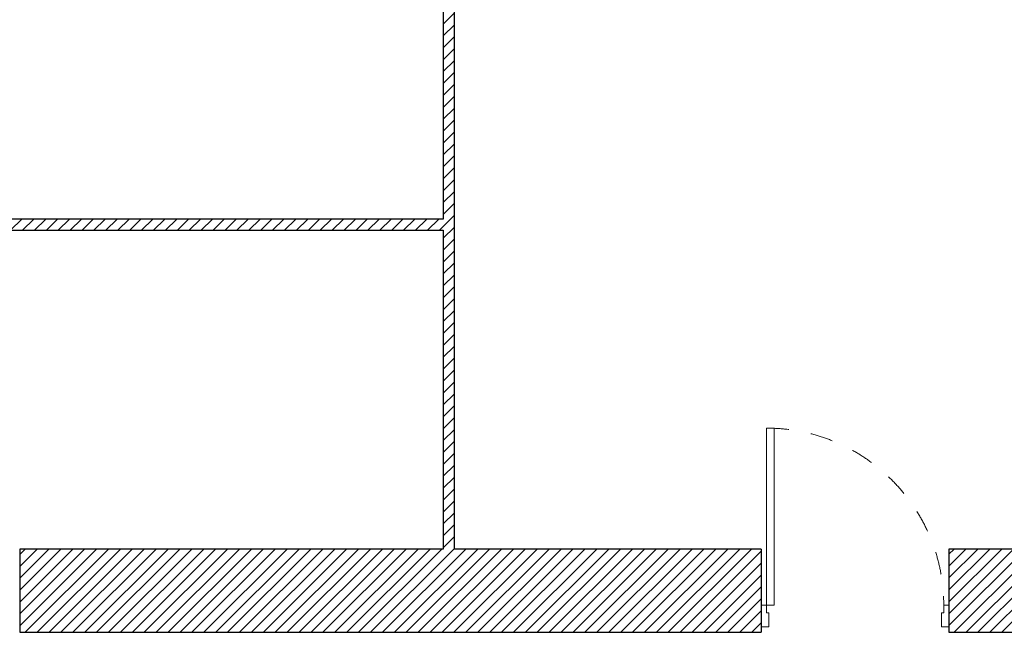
# Model space of a CAD drawing. Header units: millimetres. Extents: x 27262 to 215252, y 16288 to 306312.
# Tile 32 of 76: x 130031 to 133977, y 177639 to 180096. Entities that reach past the tile are written whole.
import ezdxf

# ---------------------------------------------------------------- set-up
doc = ezdxf.new("R2010")
doc.units = ezdxf.units.MM
doc.linetypes.add('Przerywana', pattern=[240, 120, -120])
doc.layers.add('Drzwi ArchiCAD', color=252, linetype='Continuous')
doc.layers.add('KR_INW', color=252, linetype='Continuous')
for name, color, linetype, lineweight in [('Drzwi ArchiCAD_Nr_pióra__1', 252, 'Continuous', 13), ('Drzwi ArchiCAD_Nr_pióra__27', 252, 'Continuous', 25), ('KR_INW_Nr_pióra__101', 252, 'Continuous', 5), ('KR_INW_Nr_pióra__27', 252, 'Continuous', 25)]:
    doc.layers.add(name, color=color, linetype=linetype, lineweight=lineweight)
pattern_1 = [(45, (0, 0), (-31.819804, 31.819804), [])]

# ---------------------------------------------------------------- blocks, each defined once
blk = doc.blocks.new('Drzwi 19_20')
at = {"layer": 'Drzwi ArchiCAD_Nr_pióra__1', "linetype": 'Continuous'}
for p, q in [((433.4, 0), (433.4, 946.8)), ((433.4, 946.8), (473.4, 946.8)), ((473.4, 946.8), (473.4, 0)), ((-473.4, 0), (-501.4, 0)), ((-501.4, 0), (-501.4, -115)), ((-473.4, -40), (-473.4, 0)), ((473.4, 0), (433.4, 0)), ((501.4, 0), (473.4, 0)), ((473.4, 0), (473.4, -40)), ((501.4, -115), (501.4, 0)), ((-461.4, -40), (-473.4, -40)), ((-461.4, -115), (-461.4, -40)), ((473.4, -40), (461.4, -40)), ((461.4, -40), (461.4, -115)), ((-501.4, -115), (-461.4, -115)), ((461.4, -115), (501.4, -115))]:
    blk.add_line(p, q, dxfattribs=at)
at = {"layer": 'Drzwi ArchiCAD_Nr_pióra__1', "linetype": 'Przerywana'}
blk.add_arc((473.4, 0), 946.8, 90, 180, dxfattribs=at)
at = {"layer": 'Drzwi ArchiCAD_Nr_pióra__27', "linetype": 'Continuous'}
for p, q in [((-501.4, 0), (-501.4, -115)), ((501.4, 0), (501.4, -115))]:
    blk.add_line(p, q, dxfattribs=at)
blk = doc.blocks.new('Ściana_44', base_point=(205241.5, 115154.1))
at = {"layer": 'KR_INW_Nr_pióra__101', "linetype": 'Continuous'}
h = blk.add_hatch(dxfattribs=at)
h.set_pattern_fill('CEGŁA_LICÓWKA', color=256, style=0, pattern_type=2)
h.set_pattern_definition(pattern_1)
h.paths.add_polyline_path([(193683.2, 115299.1), (193683.2, 115184.1), (193683.2, 115154.1), (197646, 115154.1), (197646, 115184.1), (197646, 115299.1), (197646, 115599.1), (193683.2, 115599.1)])
h = blk.add_hatch(dxfattribs=at)
h.set_pattern_fill('CEGŁA_LICÓWKA', color=256, style=0, pattern_type=2)
h.set_pattern_definition(pattern_1)
h.paths.add_polyline_path([(200805.3, 115599.1), (198648.7, 115599.1), (198648.7, 115299.1), (198648.7, 115184.1), (198648.7, 115154.1), (200805.3, 115154.1), (200805.3, 115184.1), (200805.3, 115299.1)])
at = {"layer": 'KR_INW_Nr_pióra__27', "linetype": 'Continuous'}
for p, q in [((193683.2, 115599.1), (193683.2, 115299.1)), ((197646, 115599.1), (197646, 115299.1)), ((198648.7, 115599.1), (198648.7, 115299.1)), ((193683.2, 115299.1), (193683.2, 115184.1)), ((197646, 115299.1), (197646, 115184.1)), ((198648.7, 115299.1), (198648.7, 115184.1)), ((193683.2, 115184.1), (193683.2, 115154.1)), ((197646, 115184.1), (197646, 115154.1)), ((198648.7, 115184.1), (198648.7, 115154.1))]:
    blk.add_line(p, q, dxfattribs=at)
at = {"layer": 'KR_INW_Nr_pióra__27', "linetype": 'Continuous', "flags": 128}
for points in [[(195946.8, 115599.1), (193683.2, 115599.1)], [(197646, 115599.1), (196006.8, 115599.1)], [(200494.7, 115599.1), (198648.7, 115599.1)], [(193683.2, 115154.1), (197646, 115154.1)], [(198648.7, 115154.1), (200805.3, 115154.1)]]:
    blk.add_lwpolyline(points, dxfattribs=at)
at = {"layer": 'Drzwi ArchiCAD', "linetype": 'Continuous', "xscale": -1, "zscale": 1000}
blk.add_blockref('Drzwi 19_20', (198147.3, 115299.1), dxfattribs=at)
blk = doc.blocks.new('Drzwi 19_38')
at = {"layer": 'Drzwi ArchiCAD_Nr_pióra__1', "linetype": 'Continuous'}
for p, q in [((382.6, 0), (382.6, 845.2)), ((382.6, 845.2), (422.6, 845.2)), ((422.6, 845.2), (422.6, 0)), ((-422.6, 0), (-450.6, 0)), ((-450.6, 0), (-450.6, -60)), ((-422.6, -40), (-422.6, 0)), ((422.6, 0), (382.6, 0)), ((450.6, 0), (422.6, 0)), ((422.6, 0), (422.6, -40)), ((450.6, -60), (450.6, 0)), ((-410.6, -40), (-422.6, -40)), ((-410.6, -60), (-410.6, -40)), ((422.6, -40), (410.6, -40)), ((410.6, -40), (410.6, -60)), ((-450.6, -60), (-410.6, -60)), ((410.6, -60), (450.6, -60))]:
    blk.add_line(p, q, dxfattribs=at)
at = {"layer": 'Drzwi ArchiCAD_Nr_pióra__1', "linetype": 'Przerywana'}
blk.add_arc((422.6, 0), 845.2, 90, 180, dxfattribs=at)
at = {"layer": 'Drzwi ArchiCAD_Nr_pióra__27', "linetype": 'Continuous'}
for p, q in [((-450.6, -60), (-450.6, 0)), ((450.6, -60), (450.6, 0))]:
    blk.add_line(p, q, dxfattribs=at)
blk = doc.blocks.new('Ściana_108', base_point=(191661.7, 117303.7))
at = {"layer": 'KR_INW_Nr_pióra__101', "linetype": 'Continuous'}
h = blk.add_hatch(dxfattribs=at)
h.set_pattern_fill('CEGŁA_LICÓWKA', color=256, style=0, pattern_type=2)
h.set_pattern_definition(pattern_1)
h.paths.add_polyline_path([(191911.7, 117303.7), (192504.9, 117303.7), (192504.9, 117363.7), (191911.7, 117363.7)])
h = blk.add_hatch(dxfattribs=at)
h.set_pattern_fill('CEGŁA_LICÓWKA', color=256, style=0, pattern_type=2)
h.set_pattern_definition(pattern_1)
h.paths.add_polyline_path([(193406.1, 117303.7), (195946.8, 117303.7), (195946.8, 117363.7), (193406.1, 117363.7)])
at = {"layer": 'KR_INW_Nr_pióra__27', "linetype": 'Continuous'}
for p, q in [((192504.9, 117303.7), (192504.9, 117363.7)), ((193406.1, 117303.7), (193406.1, 117363.7))]:
    blk.add_line(p, q, dxfattribs=at)
at = {"layer": 'KR_INW_Nr_pióra__27', "linetype": 'Continuous', "flags": 128}
for points in [[(192504.9, 117363.7), (191911.7, 117363.7)], [(195946.8, 117363.7), (193406.1, 117363.7)], [(191911.7, 117303.7), (192504.9, 117303.7)], [(193406.1, 117303.7), (195946.8, 117303.7)]]:
    blk.add_lwpolyline(points, dxfattribs=at)
at = {"layer": 'Drzwi ArchiCAD', "linetype": 'Continuous', "xscale": -1, "zscale": 1000}
blk.add_blockref('Drzwi 19_38', (192955.5, 117363.7), dxfattribs=at)
blk = doc.blocks.new('Ściana_109', base_point=(195946.8, 121675.6))
at = {"layer": 'KR_INW_Nr_pióra__101', "linetype": 'Continuous'}
h = blk.add_hatch(dxfattribs=at)
h.set_pattern_fill('CEGŁA_LICÓWKA', color=256, style=0, pattern_type=2)
h.set_pattern_definition(pattern_1)
h.paths.add_polyline_path([(195946.8, 121145.6), (195946.8, 115599.1), (196006.8, 115599.1), (196006.8, 121145.6)])
at = {"layer": 'KR_INW_Nr_pióra__27', "linetype": 'Continuous', "flags": 128}
for points in [[(195946.8, 121145.6), (195946.8, 117363.7)], [(196006.8, 115599.1), (196006.8, 121145.6)], [(195946.8, 117303.7), (195946.8, 115599.1)]]:
    blk.add_lwpolyline(points, dxfattribs=at)

msp = doc.modelspace()

# ---------------------------------------------------------------- block references
at = {"layer": 'KR_INW', "color": 252, "xscale": 0.75, "yscale": 0.75, "zscale": 0.75}
for name, p in [('Ściana_109', (131728.5, 182530.5)), ('Ściana_108', (128514.7, 179251.6)), ('Ściana_44', (138699.6, 177639.4))]:
    msp.add_blockref(name, p, dxfattribs=at)

doc.saveas('drawing.dxf')
